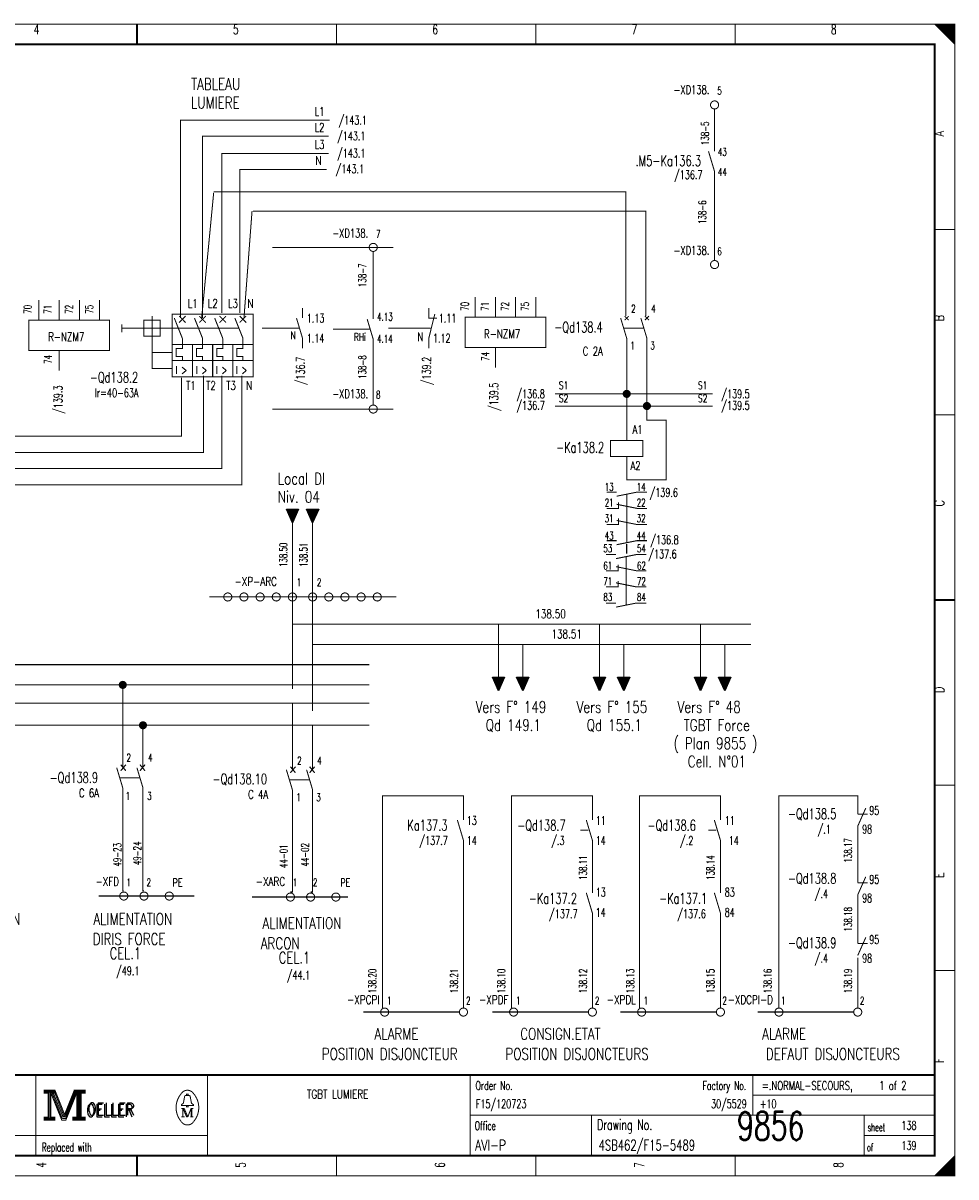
# Model space of a CAD drawing. Header units: centimetres. Extents: x 0 to 491, y -1040 to 69.
# Tile 146 of 181: x 417 to 441, y -520 to -491. Entities that reach past the tile are written whole.
import ezdxf
from ezdxf.enums import TextEntityAlignment as Align

# ---------------------------------------------------------------- set-up
doc = ezdxf.new("R2010")
doc.units = ezdxf.units.CM
doc.header["$MEASUREMENT"] = 0
for name, pattern in [('DINSECT', [4.5, 1.625, -0.5, 0.25, -0.5, 1.625]), ('GESTRICHELT', [3.75, 3, -0.75]), ('STRICH-PUNKT', [4.7, 3, -0.75, 0.2, -0.75])]:
    doc.linetypes.add(name, pattern=pattern)
doc.layers.get('0').update_dxf_attribs({"color": 9, "linetype": 'CONTINUOUS'})
doc.styles.get("Standard").update_dxf_attribs({"font": 'romans.shx', "bigfont": 'TXT.shx'})

# ---------------------------------------------------------------- blocks, each defined once
blk = doc.blocks.new('BCIRCLE_FILLED')
at = {"color": 0, "linetype": 'Continuous', "const_width": 1, "flags": 128}
blk.add_lwpolyline([(0.5, 0, 1), (-0.5, 0, 1)], format="xyb", close=True, dxfattribs=at)

msp = doc.modelspace()

# ---------------------------------------------------------------- hatches: boundary and pattern name
at = {"linetype": 'Continuous'}
for points in [[(424.25, -503.5), (423.95, -503.5), (424.1, -503.84)], [(424.75, -503.5), (424.45, -503.5), (424.6, -503.84)], [(429.35, -507.66), (429.05, -507.66), (429.2, -508)], [(429.95, -507.66), (429.65, -507.66), (429.8, -508)], [(431.85, -507.66), (431.55, -507.66), (431.7, -508)], [(432.45, -507.66), (432.15, -507.66), (432.3, -508)], [(434.35, -507.66), (434.05, -507.66), (434.2, -508)], [(434.95, -507.66), (434.65, -507.66), (434.8, -508)]]:
    msp.add_hatch(color=256, dxfattribs=at).paths.add_polyline_path(points)

# ---------------------------------------------------------------- linework, layer by layer
for p, q in [((424.1, -503.84), (423.95, -503.5)), ((423.95, -503.5), (424.25, -503.5)), ((424.25, -503.5), (424.1, -503.84)), ((424.6, -503.84), (424.45, -503.5)), ((424.45, -503.5), (424.75, -503.5)), ((424.75, -503.5), (424.6, -503.84)), ((429.2, -508), (429.05, -507.66)), ((429.05, -507.66), (429.35, -507.66)), ((429.35, -507.66), (429.2, -508)), ((429.8, -508), (429.65, -507.66)), ((429.65, -507.66), (429.95, -507.66)), ((429.95, -507.66), (429.8, -508)), ((431.7, -508), (431.55, -507.66)), ((431.55, -507.66), (431.85, -507.66)), ((431.85, -507.66), (431.7, -508)), ((432.3, -508), (432.15, -507.66)), ((432.15, -507.66), (432.45, -507.66)), ((432.45, -507.66), (432.3, -508)), ((434.2, -508), (434.05, -507.66)), ((434.05, -507.66), (434.35, -507.66)), ((434.35, -507.66), (434.2, -508)), ((434.8, -508), (434.65, -507.66)), ((434.65, -507.66), (434.95, -507.66)), ((434.95, -507.66), (434.8, -508))]:
    msp.add_line(p, q, dxfattribs=at)
at = {"color": 7, "linetype": 'Continuous'}
msp.add_line((432.37, -504.365), (432.37, -504.598), dxfattribs=at)
at = {"color": 7, "const_width": 0.025, "flags": 128}
for points in [[(400, -505.75), (400, -491.5), (440.5, -491.5), (440.5, -520), (400, -520), (400, -505.75)], [(440, -491.5), (440.5, -492), (440.475, -491.975), (440.475, -491.5), (440.45, -491.5), (440.45, -491.95), (440.425, -491.925), (440.425, -491.5), (440.4, -491.5), (440.4, -491.9), (440.375, -491.875), (440.375, -491.5), (440.35, -491.5), (440.35, -491.85), (440.325, -491.825)], [(440.15, -491.65), (440.15, -491.5), (440.125, -491.5), (440.125, -491.625), (440.1, -491.6), (440.1, -491.5), (440.075, -491.5), (440.075, -491.575), (440.05, -491.55), (440.05, -491.5), (440.025, -491.5), (440.025, -491.525)], [(440.325, -491.825), (440.325, -491.5), (440.3, -491.5), (440.3, -491.8), (440.275, -491.775), (440.275, -491.5), (440.25, -491.5), (440.25, -491.75), (440.225, -491.725), (440.225, -491.5), (440.2, -491.5), (440.2, -491.7), (440.175, -491.675), (440.175, -491.5), (440.15, -491.5)], [(434.55, -494.65), (434.55, -493.6)], [(421.325, -498.775), (421.325, -493.875), (425.025, -493.875)], [(421.875, -498.775), (421.875, -494.275), (425, -494.275)], [(425, -494.7), (422.35, -494.7), (422.35, -498.65)], [(424.95, -495.1), (422.8, -495.1), (422.8, -498.65)], [(434.55, -497.35), (434.55, -495.15)], [(432.35, -498.725), (432.35, -495.65), (422.15, -495.65)], [(432.85, -498.725), (432.85, -496.125), (423.125, -496.125)], [(424.2, -498.775), (424.35, -499.275), (424.35, -499.525)], [(427.475, -498.525), (427.475, -498.775), (427.675, -498.775)], [(427.625, -498.675), (427.475, -499.275), (427.475, -499.525)], [(421.375, -499.275), (421.375, -499.525), (421.225, -499.525), (421.225, -499.725), (421.375, -499.725), (421.375, -499.825)], [(421.875, -499.275), (421.875, -499.525), (421.725, -499.525), (421.725, -499.725), (421.875, -499.725), (421.875, -499.825)], [(422.375, -499.275), (422.375, -499.525), (422.225, -499.525), (422.225, -499.725), (422.375, -499.725), (422.375, -499.825)], [(422.875, -499.275), (422.875, -499.525), (422.725, -499.525), (422.725, -499.725), (422.875, -499.725), (422.875, -499.825)], [(432.375, -500.65), (432.375, -499.275)], [(432.875, -500.95), (432.875, -499.275)], [(421.125, -499.425), (423.125, -499.425), (423.125, -499.825), (422.625, -499.825), (422.625, -500.225), (423.125, -500.225), (423.125, -499.825)], [(421.9, -500.2), (421.9, -502.1), (410.85, -502.1)], [(422.35, -500.2), (422.35, -502.5), (411.35, -502.5)], [(422.85, -500.2), (422.85, -502.9), (411.85, -502.9)], [(421.35, -500.25), (421.35, -501.7), (410.4, -501.7)], [(434.5, -500.65), (430.6, -500.65)], [(432.375, -501.8), (432.375, -500.65)], [(434.5, -500.95), (430.6, -500.95)], [(432.375, -502.2), (432.375, -502.775), (433.35, -502.775), (433.35, -501.3), (432.875, -501.3), (432.875, -501)], [(431.875, -503.482), (432.175, -503.482), (432.175, -503.332)], [(432.125, -503.182), (432.625, -503.082), (432.875, -503.082)], [(432.125, -503.382), (432.625, -503.482), (432.875, -503.482)], [(431.875, -503.882), (432.175, -503.882), (432.175, -503.732)], [(432.125, -503.782), (432.625, -503.882), (432.875, -503.882)], [(432.125, -504.382), (432.625, -504.282), (432.875, -504.282)], [(432.112, -504.726), (432.612, -504.626), (432.862, -504.626)], [(431.862, -505.026), (432.162, -505.026), (432.162, -504.876)], [(432.112, -504.926), (432.612, -505.026), (432.862, -505.026)], [(431.862, -505.426), (432.162, -505.426), (432.162, -505.276)], [(432.112, -505.326), (432.612, -505.426), (432.862, -505.426)], [(432.112, -505.926), (432.612, -505.826), (432.862, -505.826)], [(435.45, -506.35), (424.1, -506.35)], [(435.45, -506.85), (424.6, -506.85)], [(426, -507.35), (416.3, -507.35)], [(419.9, -509.9), (419.9, -507.85), (410.575, -507.85)], [(426, -507.85), (419.9, -507.85)], [(412.5, -508.3), (424.1, -508.3), (424.1, -509.965)], [(426, -508.3), (424.1, -508.3)], [(416.8, -508.85), (420.4, -508.85), (420.4, -509.9)], [(420.4, -508.85), (424.6, -508.85), (424.6, -509.95)], [(426, -508.85), (424.6, -508.85)], [(419.925, -512.95), (419.9, -512.95), (419.9, -510.4)], [(420.4, -510.4), (420.4, -512.95), (420.425, -512.95)], [(424.1, -510.45), (424.1, -512.975), (424.05, -512.975)], [(424.6, -510.45), (424.6, -512.975), (424.55, -512.975)], [(417.95, -517.88), (417.95, -517.95), (418.05, -517.95), (418.05, -518.55), (417.95, -518.55), (417.95, -518.62), (418.22, -518.62), (418.22, -518.55), (418.12, -518.55), (418.12, -517.95), (418.22, -517.95), (418.22, -517.88), (417.95, -517.88)], [(418.22, -517.88), (418.46, -518.48), (418.7, -517.88)], [(418.7, -517.88), (418.7, -517.95), (418.8, -517.95), (418.8, -518.55), (418.7, -518.55), (418.7, -518.62), (418.97, -518.62), (418.97, -518.55), (418.87, -518.55), (418.87, -517.95), (418.97, -517.95), (418.97, -517.88), (418.7, -517.88)], [(418.07, -517.93), (418.07, -518.57), (418.1, -518.57), (418.1, -517.93)], [(418.12, -517.95), (418.39, -518.62), (418.49, -518.62), (418.76, -517.95)], [(418.18, -517.95), (418.42, -518.54), (418.46, -518.54)], [(418.22, -517.95), (418.44, -518.51), (418.47, -518.51)], [(418.46, -518.58), (418.49, -518.58), (418.74, -517.95)], [(418.46, -518.54), (418.48, -518.54), (418.72, -517.95)], [(418.76, -517.95), (418.76, -518.55), (418.66, -518.55), (418.66, -518.62), (418.71, -518.62)], [(418.78, -517.93), (418.78, -518.57), (418.83, -518.57), (418.83, -517.93), (418.85, -517.93), (418.85, -518.57)], [(421.48, -518.26), (421.35, -518.26), (421.35, -518.24), (421.4, -518.2), (421.43, -518.04)], [(421.48, -518.01), (421.48, -517.98), (421.52, -517.98), (421.52, -518.01)], [(421.52, -518.26), (421.65, -518.26), (421.65, -518.24), (421.6, -518.2), (421.57, -518.04)], [(421.39, -518.33), (421.39, -518.54), (421.35, -518.54)], [(421.39, -518.33), (421.48, -518.54), (421.51, -518.54)], [(440.475, -519.525), (440.475, -520), (440.45, -520), (440.45, -519.55), (440.425, -519.575), (440.425, -520), (440.4, -520), (440.4, -519.6), (440.375, -519.625), (440.375, -520), (440.35, -520), (440.35, -519.65), (440.325, -519.675), (440.325, -520), (440.3, -520)], [(440.125, -519.875), (440.125, -520), (440.1, -520), (440.1, -519.9), (440.075, -519.925), (440.075, -520), (440.05, -520), (440.05, -519.95), (440.025, -519.975), (440.025, -520)], [(440.3, -520), (440.3, -519.7), (440.275, -519.725), (440.275, -520), (440.25, -520), (440.25, -519.75), (440.225, -519.775), (440.225, -520), (440.2, -520), (440.2, -519.8), (440.175, -519.825), (440.175, -520), (440.15, -520), (440.15, -519.85), (440.125, -519.875)]]:
    msp.add_lwpolyline(points, dxfattribs=at)
at = {"color": 7, "flags": 128}
for points, const_width in [([(400, -491.5), (440.5, -491.5), (440.5, -520), (400, -520)], 0.025), ([(400.5, -492), (440, -492), (440, -519.5), (400.5, -519.5)], 0.05), ([(400.5, -492), (440, -492), (440, -519.5), (400.5, -519.5)], 0.025), ([(421.125, -498.675), (423.125, -498.675), (423.125, -499.425), (421.125, -499.425)], 0.025), ([(428.375, -498.75), (430.375, -498.75), (430.375, -499.5), (428.375, -499.5)], 0.025), ([(417.575, -498.825), (419.575, -498.825), (419.575, -499.575), (417.575, -499.575)], 0.025), ([(420.425, -499.225), (420.825, -499.225), (420.825, -498.825), (420.425, -498.825)], 0.025), ([(421.125, -500.225), (422.625, -500.225), (422.625, -499.425), (421.125, -499.425)], 0.025), ([(431.975, -502.2), (432.775, -502.2), (432.775, -501.8), (431.975, -501.8)], 0.025), ([(417.97, -517.9), (418.2, -517.9), (418.2, -517.93), (417.97, -517.93)], 0.025), ([(418.72, -517.9), (418.95, -517.9), (418.95, -517.93), (418.72, -517.93)], 0.025), ([(421.48, -518.26), (421.52, -518.26), (421.52, -518.29), (421.48, -518.29)], 0.025), ([(417.97, -518.57), (418.2, -518.57), (418.2, -518.6), (417.97, -518.6)], 0.025), ([(418.68, -518.57), (418.95, -518.57), (418.95, -518.6), (418.68, -518.6)], 0.025)]:
    msp.add_lwpolyline(points, close=True, dxfattribs=dict(at, const_width=const_width))
at = {"color": 7}
for points, const_width in [([(420.25, -492), (420.25, -491.5)], 0.05), ([(420.25, -491.5), (420.25, -492)], 0.025), ([(425.188, -491.5), (425.188, -492)], 0.025), ([(430.125, -491.5), (430.125, -492)], 0.025), ([(435.062, -491.5), (435.062, -492)], 0.025), ([(434.4, -494.65), (434.55, -495.15)], 0.025), ([(421.85, -498.8), (422.15, -495.675)], 0.025), ([(422.9, -498.775), (423.1, -496.125)], 0.025), ([(440.5, -496.583), (440, -496.583)], 0.025), ([(417.825, -498.825), (417.825, -498.325)], 0.025), ([(418.325, -498.825), (418.325, -498.325)], 0.025), ([(418.825, -498.825), (418.825, -498.325)], 0.025), ([(419.325, -498.825), (419.325, -498.325)], 0.025), ([(428.625, -498.75), (428.625, -498.25)], 0.025), ([(429.125, -498.75), (429.125, -498.25)], 0.025), ([(429.625, -498.75), (429.625, -498.25)], 0.025), ([(430.125, -498.75), (430.125, -498.25)], 0.025), ([(420.625, -498.725), (420.625, -499.225)], 0.025), ([(421.375, -499.275), (421.175, -498.775)], 0.025), ([(421.295, -498.725), (421.455, -498.885)], 0.025), ([(421.455, -498.725), (421.295, -498.885)], 0.025), ([(421.875, -499.275), (421.675, -498.775)], 0.025), ([(421.795, -498.725), (421.955, -498.885)], 0.025), ([(421.955, -498.725), (421.795, -498.885)], 0.025), ([(422.375, -499.275), (422.175, -498.775)], 0.025), ([(422.295, -498.725), (422.455, -498.885)], 0.025), ([(422.455, -498.725), (422.295, -498.885)], 0.025), ([(422.875, -499.275), (422.675, -498.775)], 0.025), ([(422.795, -498.725), (422.955, -498.885)], 0.025), ([(422.955, -498.725), (422.795, -498.885)], 0.025), ([(424.35, -498.525), (424.35, -498.775)], 0.025), ([(432.225, -498.775), (432.375, -499.275)], 0.025), ([(432.425, -498.725), (432.325, -498.825)], 0.025), ([(432.325, -498.725), (432.425, -498.825)], 0.025), ([(432.725, -498.775), (432.875, -499.275)], 0.025), ([(432.925, -498.725), (432.825, -498.825)], 0.025), ([(432.825, -498.725), (432.925, -498.825)], 0.025), ([(419.875, -498.925), (419.875, -499.125)], 0.025), ([(420.425, -499.025), (420.825, -499.025)], 0.025), ([(418.325, -499.575), (418.325, -500.075)], 0.025), ([(421.625, -499.425), (421.625, -500.225)], 0.025), ([(422.125, -499.425), (422.125, -500.225)], 0.025), ([(429.125, -499.5), (429.125, -500)], 0.025), ([(421.125, -499.825), (422.625, -499.825)], 0.025), ([(440.5, -501.167), (440, -501.167)], 0.025), ([(431.875, -503.082), (432.125, -503.082)], 0.025), ([(431.875, -504.282), (432.125, -504.282)], 0.025), ([(431.862, -504.626), (432.112, -504.626)], 0.025), ([(431.862, -505.826), (432.112, -505.826)], 0.025), ([(440, -505.75), (440.5, -505.75)], 0.05), ([(440.5, -505.75), (440, -505.75)], 0.025), ([(419.75, -509.9), (419.9, -510.4)], 0.025), ([(419.85, -509.825), (419.975, -509.975)], 0.03), ([(419.975, -509.825), (419.85, -509.975)], 0.03), ([(420.25, -509.9), (420.4, -510.4)], 0.025), ([(420.45, -509.825), (420.325, -509.975)], 0.03), ([(420.325, -509.825), (420.45, -509.975)], 0.03), ([(424.05, -509.875), (424.175, -510.025)], 0.03), ([(424.175, -509.875), (424.05, -510.025)], 0.03), ([(424.65, -509.875), (424.525, -510.025)], 0.03), ([(424.525, -509.875), (424.65, -510.025)], 0.03), ([(423.95, -509.95), (424.1, -510.45)], 0.025), ([(424.45, -509.95), (424.6, -510.45)], 0.025), ([(440.5, -510.333), (440, -510.333)], 0.025), ([(440.5, -514.917), (440, -514.917)], 0.025), ([(440, -517.5), (400.5, -517.5)], 0.05), ([(417.75, -517.5), (417.75, -519.5)], 0.025), ([(422, -517.5), (422, -519.5)], 0.025), ([(428.5, -517.5), (428.5, -519.5)], 0.025), ([(435.5, -517.5), (435.5, -518.5)], 0.025), ([(418.15, -517.95), (418.4, -518.58)], 0.025), ([(418.47, -518.51), (418.7, -517.94)], 0.025), ([(421.46, -518.01), (421.55, -518.01)], 0.025), ([(435.5, -518), (440, -518)], 0.025), ([(421.35, -518.33), (421.42, -518.33)], 0.025), ([(421.42, -518.33), (421.51, -518.54)], 0.025), ([(421.51, -518.54), (421.59, -518.33)], 0.025), ([(421.59, -518.54), (421.59, -518.33)], 0.025), ([(421.59, -518.33), (421.65, -518.33)], 0.025), ([(421.61, -518.33), (421.61, -518.54)], 0.025), ([(418.4, -518.58), (418.46, -518.58)], 0.025), ([(421.39, -518.54), (421.43, -518.54)], 0.025), ([(421.65, -518.54), (421.57, -518.54)], 0.025), ([(428.5, -518.5), (440, -518.5)], 0.025), ([(431.5, -518.5), (431.5, -519.5)], 0.025), ([(438.25, -518.5), (438.25, -519.5)], 0.025), ([(400.5, -519), (422, -519)], 0.025), ([(438.25, -519), (440, -519)], 0.025), ([(420.25, -519.5), (420.25, -520)], 0.05), ([(420.25, -520), (420.25, -519.5)], 0.025), ([(425.188, -520), (425.188, -519.5)], 0.025), ([(430.125, -520), (430.125, -519.5)], 0.025), ([(435.062, -520), (435.062, -519.5)], 0.025), ([(440.5, -519.5), (440, -520)], 0.025)]:
    msp.add_lwpolyline(points, dxfattribs=dict(at, const_width=const_width))
at = {"color": 7, "const_width": 0.025, "flags": 128}
for points in [[(434.65, -493.5, 1), (434.45, -493.5, 1)], [(434.65, -497.45, 1), (434.45, -497.45, 1)], [(422.6, -505.675, 1), (422.4, -505.675, 1)], [(423, -505.675, 1), (422.8, -505.675, 1)], [(423.4, -505.675, 1), (423.2, -505.675, 1)], [(423.8, -505.675, 1), (423.6, -505.675, 1)], [(423.8, -505.675, 1), (423.6, -505.675, 1)], [(424.2, -505.675, 1), (424, -505.675, 1)], [(424.7, -505.675, 1), (424.5, -505.675, 1)], [(425.1, -505.675, 1), (424.9, -505.675, 1)], [(425.5, -505.675, 1), (425.3, -505.675, 1)], [(425.9, -505.675, 1), (425.7, -505.675, 1)], [(426.3, -505.675, 1), (426.1, -505.675, 1)], [(420.025, -513.075, 1), (419.825, -513.075, 1)], [(420.525, -513.075, 1), (420.325, -513.075, 1)], [(421.15, -513.075, 1), (420.95, -513.075, 1)], [(424.15, -513.1, 1), (423.95, -513.1, 1)], [(424.65, -513.1, 1), (424.45, -513.1, 1)], [(425.275, -513.1, 1), (425.075, -513.1, 1)]]:
    msp.add_lwpolyline(points, format="xyb", close=True, dxfattribs=at)
at = {"color": 4, "linetype": 'STRICH-PUNKT'}
for points, const_width in [([(423.6, -497.025), (426.6, -497.025)], 0.025), ([(426.1, -498.55), (426.1, -498.8)], 0.025), ([(423.6, -501.025), (426.6, -501.025)], 0.025), ([(428.183, -511.196), (428.333, -511.696)], 0.025), ([(425.858, -515.946), (428.233, -515.946)], 0.03)]:
    msp.add_lwpolyline(points, dxfattribs=dict(at, const_width=const_width))
at = {"color": 4, "linetype": 'STRICH-PUNKT', "const_width": 0.025, "flags": 128}
for points in [[(426.2, -497.025, 1), (426, -497.025, 1)], [(426.2, -501.025, 1), (426, -501.025, 1)], [(426.483, -515.946, 1), (426.283, -515.946, 1)], [(428.433, -515.946, 1), (428.233, -515.946, 1)]]:
    msp.add_lwpolyline(points, format="xyb", close=True, dxfattribs=at)
for points in [[(426.1, -498.55), (426.1, -497.125)], [(425.95, -498.8), (426.1, -499.3), (426.1, -499.55)], [(426.1, -500.925), (426.1, -499.55)], [(428.333, -511.196), (428.333, -510.596), (426.333, -510.596), (426.333, -515.846)], [(428.333, -512.996), (428.333, -511.696)], [(428.333, -513.588), (428.333, -512.288)], [(428.333, -515.846), (428.333, -513.496)]]:
    msp.add_lwpolyline(points, dxfattribs=at)
at = {"color": 7, "linetype": 'GESTRICHELT'}
for points, const_width in [([(419.875, -499.025), (420.425, -499.025)], 0.025), ([(420.825, -499.025), (422.775, -499.025)], 0.025), ([(423.35, -499.025), (424.27, -499.025)], 0.025), ([(425.1, -499.05), (426.02, -499.05)], 0.025), ([(426.475, -499.025), (427.525, -499.025)], 0.025), ([(432.3, -499.025), (432.8, -499.025)], 0.025), ([(421.125, -499.625), (420.625, -499.625)], 0.025), ([(432.375, -504.332), (432.375, -503.132)], 0.025), ([(432.362, -505.876), (432.362, -504.676)], 0.025), ([(419.825, -510.15), (420.325, -510.15)], 0.025), ([(424.025, -510.2), (424.525, -510.2)], 0.025), ([(419.3, -513.075), (421.675, -513.075)], 0.03), ([(423.102, -513.1), (425.477, -513.1)], 0.03)]:
    msp.add_lwpolyline(points, dxfattribs=dict(at, const_width=const_width))
at = {"color": 7, "linetype": 'GESTRICHELT', "const_width": 0.025, "flags": 128}
msp.add_lwpolyline([(421.125, -500.025), (420.625, -500.025), (420.625, -499.225)], dxfattribs=at)
at = {"color": 7, "linetype": 'Continuous', "const_width": 0.025}
for points in [[(424.1, -507.95), (424.1, -503.84)], [(424.6, -508.5), (424.6, -503.84)], [(429.2, -507.95), (429.2, -506.35)], [(431.7, -507.95), (431.7, -506.35)], [(434.2, -507.95), (434.2, -506.35)], [(429.8, -507.95), (429.8, -506.85)], [(432.3, -507.95), (432.3, -506.85)], [(434.8, -507.95), (434.8, -506.85)]]:
    msp.add_lwpolyline(points, dxfattribs=at)
at = {"color": 7, "linetype": 'DINSECT', "const_width": 0.025}
msp.add_lwpolyline([(422.042, -505.675), (426.67, -505.675)], dxfattribs=at)
at = {"color": 216, "const_width": 0.025, "flags": 128}
for points in [[(431.525, -511.196), (431.525, -510.596), (429.525, -510.596), (429.525, -515.846)], [(434.695, -511.196), (434.695, -510.596), (432.695, -510.596), (432.695, -515.846)], [(438.094, -510.846), (438.094, -510.596), (436.144, -510.596), (436.144, -515.846)], [(438.094, -512.546), (438.094, -511.346)], [(431.525, -512.996), (431.525, -511.696)], [(434.695, -512.996), (434.695, -511.696)], [(438.094, -514.146), (438.094, -513.046)], [(431.525, -515.846), (431.525, -513.496)], [(434.695, -515.846), (434.695, -513.496)], [(438.094, -515.846), (438.094, -514.596)]]:
    msp.add_lwpolyline(points, dxfattribs=at)
at = {"color": 216, "const_width": 0.025}
for points in [[(438.094, -510.796), (438.094, -511.046)], [(438.294, -510.896), (438.094, -511.346)], [(438.094, -511.046), (438.344, -511.046)], [(431.375, -511.196), (431.525, -511.696)], [(434.545, -511.196), (434.695, -511.696)], [(438.094, -512.496), (438.094, -512.746)], [(438.294, -512.596), (438.094, -513.046)], [(438.094, -512.746), (438.344, -512.746)], [(431.375, -512.996), (431.525, -513.496)], [(434.545, -512.996), (434.695, -513.496)], [(438.094, -513.996), (438.094, -514.246)], [(438.294, -514.096), (438.094, -514.546)], [(438.094, -514.246), (438.344, -514.246)]]:
    msp.add_lwpolyline(points, dxfattribs=at)
at = {"color": 216, "linetype": 'GESTRICHELT'}
for points, const_width in [([(431.425, -511.446), (431.225, -511.446)], 0.025), ([(434.595, -511.446), (434.395, -511.446)], 0.025), ([(429.05, -515.946), (431.425, -515.946)], 0.03), ([(432.22, -515.946), (434.595, -515.946)], 0.03), ([(435.619, -515.946), (437.994, -515.946)], 0.03)]:
    msp.add_lwpolyline(points, dxfattribs=dict(at, const_width=const_width))
at = {"color": 216, "const_width": 0.025, "flags": 128}
for points in [[(429.675, -515.946, 1), (429.475, -515.946, 1)], [(431.625, -515.946, 1), (431.425, -515.946, 1)], [(432.845, -515.946, 1), (432.645, -515.946, 1)], [(434.795, -515.946, 1), (434.595, -515.946, 1)], [(436.244, -515.946, 1), (436.044, -515.946, 1)], [(438.194, -515.946, 1), (437.994, -515.946, 1)]]:
    msp.add_lwpolyline(points, format="xyb", close=True, dxfattribs=at)
at = {"color": 7, "const_width": 0.025, "flags": 128}
for points in [[(421.649, -517.96, 0.530775), (421.351, -517.959, 0.530775)], [(421.35, -517.961, 0.373815), (421.349, -518.657, 0.373815)], [(421.46, -518.01, 0.414214), (421.43, -518.04, 0.414214)], [(421.57, -518.04, 0.414214), (421.54, -518.01, 0.414214)], [(421.65, -518.66, 0.378582), (421.646, -517.956, 0.378582)], [(421.35, -518.66, 0.532213), (421.649, -518.661, 0.532213)]]:
    msp.add_lwpolyline(points, format="xyb", dxfattribs=at)

# ---------------------------------------------------------------- block references
at = {"color": 7, "xscale": 0.1, "yscale": 0.1, "zscale": 0.1}
for p in [(432.375, -500.65), (432.375, -500.65), (432.875, -500.95), (419.9, -507.85), (420.4, -508.85)]:
    msp.add_blockref('BCIRCLE_FILLED', p, dxfattribs=at)

# ---------------------------------------------------------------- texts
at = {"color": 7}
for s, height, width, p in [('4', 0.238, 0.672, (417.766, -491.514)), ('5', 0.238, 0.672, (422.699, -491.514)), ('6', 0.238, 0.672, (427.632, -491.514)), ('7', 0.238, 0.672, (432.566, -491.514)), ('8', 0.238, 0.672, (437.499, -491.514)), ('C 2A', 0.2143, 0.722, (431.536, -499.486)), ('I >', 0.1905, 0.717333, (421.35, -499.961)), ('I >', 0.1905, 0.717333, (421.847, -499.961)), ('I >', 0.1905, 0.717333, (422.344, -499.961)), ('I >', 0.1905, 0.717333, (422.841, -499.961)), ('TGBT LUMIERE', 0.21431, 0.754667, (425.219, -517.87))]:
    msp.add_text(s, height=height, dxfattribs=dict(at, width=width)).set_placement(p, align=Align.TOP_CENTER)
for s, height, width, p in [('TABLEAU', 0.2858, 0.76, (421.59, -492.842)), ('LUMIERE', 0.2858, 0.76, (421.585, -493.303)), ('/143.1', 0.2143, 0.68, (425.244, -493.771)), ('/143.1', 0.2143, 0.68, (425.208, -494.162)), ('/143.1', 0.2143, 0.68, (425.208, -494.588)), ('43', 0.1905, 0.672, (434.634, -494.567)), ('/143.1', 0.2143, 0.68, (425.173, -494.978)), ('44', 0.1905, 0.672, (434.634, -495.063)), ('1.13', 0.2143, 0.678, (424.455, -498.669)), ('1.11', 0.2143, 0.678, (427.721, -498.669)), ('R-NZM7', 0.2143, 0.734667, (418.053, -499.131)), ('1.14', 0.2143, 0.678, (424.455, -499.166)), ('1.12', 0.2143, 0.678, (427.579, -499.166)), ('R-NZM7', 0.2143, 0.734667, (428.842, -499.06)), ('1', 0.191, 0.672, (432.464, -499.358)), ('3', 0.191, 0.672, (432.961, -499.358)), ('T1', 0.2143, 0.716, (421.468, -500.337)), ('T2', 0.2143, 0.716, (421.965, -500.337)), ('T3', 0.2143, 0.716, (422.462, -500.337)), ('N', 0.214, 0.76, (422.955, -500.337)), ('S1', 0.1905, 0.716, (430.696, -500.345)), ('S1', 0.1905, 0.716, (434.139, -500.345)), ('S2', 0.1905, 0.716, (430.696, -500.665)), ('S2', 0.1905, 0.716, (434.139, -500.665)), ('/139.5', 0.2143, 0.68, (434.72, -500.544)), ('/139.5', 0.2143, 0.68, (434.72, -500.828)), ('A2', 0.2143, 0.716, (432.47, -502.319)), ('Local DI', 0.2858, 0.76, (423.735, -502.603)), ('Niv. 04', 0.2858, 0.76, (423.735, -503.053)), ('13', 0.1905, 0.672, (431.83, -502.856)), ('/139.6', 0.2143, 0.68, (432.944, -502.983)), ('21', 0.1905, 0.672, (431.83, -503.246)), ('31', 0.1905, 0.672, (431.83, -503.636)), ('43', 0.1905, 0.672, (431.83, -504.062)), ('/136.8', 0.2143, 0.68, (432.962, -504.155)), ('53', 0.1905, 0.672, (431.799, -504.378)), ('/137.6', 0.2143, 0.68, (432.913, -504.505)), ('61', 0.1905, 0.672, (431.799, -504.804)), ('71', 0.1905, 0.672, (431.799, -505.194)), ('83', 0.1905, 0.672, (431.799, -505.584)), ('Vers F° 149', 0.28575, 0.76, (428.635, -508.253)), ('Vers F° 155', 0.28575, 0.76, (431.135, -508.253)), ('Vers F° 48', 0.2858, 0.76, (433.635, -508.253)), ('Qd 149.1', 0.2858, 0.76, (428.885, -508.703)), ('Qd 155.1', 0.2858, 0.76, (431.385, -508.703)), ('TGBT Force', 0.2858, 0.76, (433.785, -508.703)), ('( Plan 9855 )', 0.28575, 0.76, (433.535, -509.153)), ('Cell. N°01', 0.2858, 0.76, (433.885, -509.603)), ('1', 0.191, 0.672, (419.971, -510.502)), ('3', 0.191, 0.672, (420.503, -510.502)), ('1', 0.191, 0.672, (424.195, -510.538)), ('3', 0.191, 0.672, (424.691, -510.538)), ('ALIMENTATION', 0.28575, 0.76, (415.409, -513.498)), ('ALIMENTATION', 0.28575, 0.76, (419.171, -513.498)), ('ALIMENTATION', 0.28575, 0.76, (423.359, -513.604)), ('DIRIS FORCE', 0.28575, 0.754182, (419.156, -513.995)), ('ARCON', 0.2858, 0.76, (423.313, -514.101)), ('CEL.1', 0.2858, 0.7296, (419.575, -514.35)), ('CEL.1', 0.2858, 0.7296, (423.763, -514.456)), ('/49.1', 0.2143, 0.6816, (419.737, -514.818)), ('/44.1', 0.2143, 0.6816, (423.961, -514.925)), ('ALARME', 0.2858, 0.76, (426.131, -516.343)), ('CONSIGN.ETAT', 0.28575, 0.754667, (429.739, -516.343)), ('ALARME', 0.2858, 0.76, (435.726, -516.343)), ('POSITION DISJONCTEUR', 0.28575, 0.756632, (424.826, -516.84)), ('POSITION DISJONCTEURS', 0.28575, 0.756952, (429.371, -516.84)), ('DEFAUT DISJONCTEURS', 0.28575, 0.756632, (435.82, -516.84)), ('Order No.', 0.2143, 0.656889, (428.633, -517.658)), ('=.NORMAL-SECOURS,    1 of 2', 0.21431, 0.717926, (435.72, -517.658)), ('OELLER', 0.3096, 0.76, (418.996, -518.225)), ('OELLER', 0.3096, 0.76, (418.996, -518.225)), ('OELLER', 0.3096, 0.76, (419.032, -518.19)), ('Office', 0.2143, 0.626667, (428.615, -518.651)), ('Drawing No.', 0.26194, 0.646545, (431.643, -518.602)), ('sheet', 0.1905, 0.6, (438.338, -518.701)), ('Replaced with', 0.21431, 0.619692, (417.895, -519.184)), ('of', 0.1905, 0.6, (438.323, -519.198))]:
    msp.add_text(s, height=height, dxfattribs=dict(at, width=width)).set_placement(p, align=Align.TOP_LEFT)
for s, width, p in [('-XD138.', 0.704, (434.422, -493.296)), ('-XD138.', 0.704, (434.422, -497.271)), ('-XP-ARC', 0.7472, (423.717, -505.463)), ('138.50', 0.7472, (430.867, -506.263)), ('138.51', 0.7472, (431.267, -506.763)), ('-XFD', 0.744, (419.807, -512.887)), ('-XARC', 0.7472, (423.919, -512.887)), ('30/5529', 0.675429, (435.346, -518.389))]:
    msp.add_text(s, height=0.2143, dxfattribs=dict(at, width=width)).set_placement(p, align=Align.BOTTOM_RIGHT)
for s, height, width, p in [('5', 0.191, 0.672, (434.616, -493.3)), ('6', 0.191, 0.672, (434.616, -497.275)), ('L1', 0.2143, 0.716, (421.511, -498.584)), ('L2', 0.2143, 0.716, (422.008, -498.584)), ('L3', 0.2143, 0.716, (422.504, -498.584)), ('N', 0.214, 0.76, (422.988, -498.584)), ('2', 0.191, 0.672, (432.486, -498.695)), ('4', 0.191, 0.672, (432.983, -498.695)), ('A1', 0.2143, 0.716, (432.52, -501.701)), ('1', 0.191, 0.672, (424.21, -505.467)), ('2', 0.191, 0.672, (424.707, -505.467)), ('2', 0.191, 0.672, (419.993, -509.804)), ('4', 0.191, 0.672, (420.525, -509.804)), ('2', 0.191, 0.672, (424.217, -509.875)), ('4', 0.191, 0.672, (424.713, -509.875)), ('1', 0.191, 0.672, (419.993, -512.892)), ('2', 0.191, 0.672, (420.49, -512.892)), ('PE', 0.1905, 0.76, (421.134, -512.892)), ('1', 0.191, 0.672, (424.11, -512.892)), ('2', 0.191, 0.672, (424.607, -512.892)), ('PE', 0.1905, 0.76, (425.286, -512.892)), ('F15/120723', 0.2143, 0.6832, (428.639, -518.389)), ('+10', 0.2143, 0.68, (435.67, -518.389)), ('138', 0.2143, 0.672, (439.177, -518.921)), ('AVI-P', 0.2619, 0.7472, (428.624, -519.449)), ('4SB462/F15-5489', 0.26194, 0.6928, (431.679, -519.449)), ('139', 0.2143, 0.672, (439.177, -519.418))]:
    msp.add_text(s, height=height, dxfattribs=dict(at, width=width)).set_placement(p, align=Align.BOTTOM_LEFT)
for s, height, width, p in [('L1', 0.2143, 0.716, (424.892, -493.559)), ('L2', 0.2143, 0.716, (424.892, -493.949)), ('L3', 0.2143, 0.716, (424.892, -494.375)), ('N', 0.214, 0.76, (424.823, -494.765)), ('.M5-Ka136.3', 0.26194, 0.688, (434.215, -494.751)), ('/136.7', 0.2143, 0.68, (434.252, -495.12)), ('/136.7', 0.2143, 0.68, (434.252, -495.12)), ('-Qd138.4', 0.2619, 0.68, (431.781, -498.868)), ('N', 0.191, 0.76, (424.185, -499.109)), ('N', 0.214, 0.76, (427.343, -499.131)), ('-Qd138.2', 0.2619, 0.68, (420.282, -500.11)), ('Ir=40-63A', 0.2143, 0.688889, (420.291, -500.515)), ('/136.8', 0.2143, 0.68, (430.347, -500.544)), ('/136.7', 0.2143, 0.68, (430.347, -500.828)), ('-Ka138.2', 0.2619, 0.68, (431.818, -501.843)), ('14', 0.1905, 0.672, (432.843, -502.856)), ('22', 0.1905, 0.672, (432.843, -503.246)), ('32', 0.1905, 0.672, (432.843, -503.636)), ('44', 0.1905, 0.672, (432.843, -504.062)), ('54', 0.1905, 0.672, (432.847, -504.378)), ('62', 0.1905, 0.672, (432.847, -504.804)), ('72', 0.1905, 0.672, (432.847, -505.194)), ('84', 0.1905, 0.672, (432.847, -505.584)), ('-Qd138.9', 0.2619, 0.68, (419.288, -510.013)), ('-Qd138.10', 0.2619, 0.679111, (423.471, -510.048)), ('C 6A', 0.2143, 0.722, (419.312, -510.417)), ('C 4A', 0.2143, 0.722, (423.5, -510.453)), ('Factory No.', 0.21431, 0.646545, (435.335, -517.658))]:
    msp.add_text(s, height=height, dxfattribs=dict(at, width=width)).set_placement(p, align=Align.TOP_RIGHT)
for s, height, width, p in [('138-5', 0.1905, 0.6768, (434.221, -494.496)), ('A', 0.238, 0.76, (439.991, -494.283)), ('138-6', 0.1905, 0.6768, (434.15, -496.448)), ('B', 0.238, 0.76, (439.991, -498.861)), ('C', 0.238, 0.76, (439.992, -503.439)), ('D', 0.238, 0.76, (439.992, -508.053)), ('49-24', 0.1905, 0.6768, (420.166, -512.312)), ('49-23', 0.1905, 0.6768, (419.669, -512.348)), ('44-01', 0.1905, 0.6768, (423.786, -512.383)), ('44-02', 0.1905, 0.6768, (424.318, -512.348)), ('E', 0.238, 0.76, (439.991, -512.632)), ('F', 0.238, 0.76, (439.991, -517.21))]:
    msp.add_text(s, height=height, rotation=90, dxfattribs=dict(at, width=width)).set_placement(p, align=Align.TOP_LEFT)
at = {"color": 4, "linetype": 'STRICH-PUNKT'}
for s, width, p in [('-XD138.', 0.704, (425.975, -496.845)), ('-XD138.', 0.704, (425.975, -500.82)), ('-XPCPI', 0.7472, (426.255, -515.811))]:
    msp.add_text(s, height=0.2143, dxfattribs=dict(at, width=width)).set_placement(p, align=Align.BOTTOM_RIGHT)
for s, height, width, p in [('7', 0.191, 0.672, (426.169, -496.849)), ('4.14', 0.1905, 0.678, (426.195, -499.44)), ('8', 0.191, 0.672, (426.169, -500.824)), ('1', 0.191, 0.672, (426.445, -515.815)), ('2', 0.191, 0.672, (428.397, -515.815))]:
    msp.add_text(s, height=height, dxfattribs=dict(at, width=width)).set_placement(p, align=Align.BOTTOM_LEFT)
for s, width, p in [('138-7', 0.6768, (425.738, -498.009)), ('138-8', 0.6768, (425.738, -500.281)), ('138.20', 0.676, (425.984, -515.48)), ('138.21', 0.676, (428.007, -515.48))]:
    msp.add_text(s, height=0.1905, rotation=90, dxfattribs=dict(at, width=width)).set_placement(p, align=Align.TOP_LEFT)
at = {"color": 7, "width": 0.672}
for s, p in [('70', (417.695, -498.446)), ('71', (418.191, -498.446)), ('72', (418.724, -498.446)), ('75', (419.221, -498.446)), ('70', (428.52, -498.375)), ('71', (429.017, -498.375)), ('72', (429.513, -498.375)), ('75', (430.01, -498.375))]:
    msp.add_text(s, height=0.1905, rotation=90, dxfattribs=at).set_placement(p, align=Align.BOTTOM_RIGHT)
at = {"color": 4, "linetype": 'STRICH-PUNKT'}
for s, height, width, p in [('4.13', 0.1905, 0.678, (426.195, -498.648)), ('Ka137.3', 0.2619, 0.68, (426.946, -511.193)), ('13', 0.2143, 0.672, (428.416, -511.1)), ('/137.7', 0.2143, 0.688, (427.242, -511.597)), ('14', 0.2143, 0.672, (428.416, -511.597))]:
    msp.add_text(s, height=height, dxfattribs=dict(at, width=width)).set_placement(p, align=Align.TOP_LEFT)
at = {"color": 4, "linetype": 'STRICH-PUNKT', "width": 0.706667}
msp.add_text('RHi', height=0.1905, dxfattribs=at).set_placement((425.918, -499.145), align=Align.TOP_RIGHT)
at = {"color": 7, "width": 0.672}
for s, p in [('74', (418.201, -499.906)), ('74', (429.026, -499.835)), ('138.50', (424.026, -504.935)), ('138.51', (424.526, -504.935))]:
    msp.add_text(s, height=0.1905, rotation=90, dxfattribs=at).set_placement(p, align=Align.BOTTOM_LEFT)
at = {"color": 7, "width": 0.68}
for s, p in [('/136.7', (424.19, -499.734)), ('/136.7', (424.19, -499.734)), ('/139.2', (427.313, -499.734)), ('/139.3', (418.191, -500.444)), ('/139.5', (428.981, -500.373))]:
    msp.add_text(s, height=0.2143, rotation=90, dxfattribs=at).set_placement(p, align=Align.TOP_RIGHT)
at = {"color": 216}
for s, height, width, p in [('-Qd138.5', 0.2619, 0.68, (436.366, -510.909)), ('95', 0.2143, 0.672, (438.38, -510.852)), ('-Qd138.7', 0.2619, 0.68, (429.665, -511.193)), ('11', 0.2143, 0.672, (431.608, -511.1)), ('-Qd138.6', 0.2619, 0.68, (432.89, -511.193)), ('11 ', 0.2143, 0.68, (434.8, -511.1)), ('/.1', 0.2143, 0.688, (437.102, -511.313)), ('98', 0.2143, 0.672, (438.202, -511.313)), ('/.3', 0.2143, 0.688, (430.508, -511.597)), ('14', 0.2143, 0.672, (431.608, -511.597)), ('/.2', 0.2143, 0.688, (433.697, -511.597)), (' 14', 0.2143, 0.68, (434.8, -511.597)), ('-Qd138.8', 0.2619, 0.68, (436.366, -512.506)), ('95', 0.2143, 0.672, (438.38, -512.556)), ('-Ka137.2', 0.2619, 0.68, (429.952, -513.003)), ('13', 0.2143, 0.672, (431.608, -512.875)), ('-Ka137.1', 0.2619, 0.68, (433.177, -513.003)), ('83', 0.2143, 0.68, (434.8, -512.875)), ('/.4', 0.2143, 0.688, (437.031, -512.911)), ('98', 0.2143, 0.672, (438.202, -513.017)), ('/137.7', 0.2143, 0.688, (430.454, -513.407)), ('14', 0.2143, 0.672, (431.608, -513.372)), ('/137.6', 0.2143, 0.688, (433.626, -513.407)), ('84', 0.2143, 0.68, (434.8, -513.372)), ('-Qd138.9', 0.2619, 0.68, (436.366, -514.103)), ('95', 0.2143, 0.672, (438.38, -514.046)), ('/.4', 0.2143, 0.688, (437.031, -514.508)), ('98', 0.2143, 0.672, (438.202, -514.508))]:
    msp.add_text(s, height=height, dxfattribs=dict(at, width=width)).set_placement(p, align=Align.TOP_LEFT)
at = {"color": 216, "width": 0.676}
for s, p in [('138.17', (437.758, -512.25)), ('138.11', (431.199, -512.676)), ('138.14', (434.354, -512.676)), ('138.18', (437.758, -513.954)), ('138.10', (429.176, -515.48)), ('138.12', (431.199, -515.48)), ('138.13', (432.366, -515.48)), ('138.15', (434.354, -515.48)), ('138.16', (435.771, -515.48)), ('138.19', (437.758, -515.48))]:
    msp.add_text(s, height=0.1905, rotation=90, dxfattribs=at).set_placement(p, align=Align.TOP_LEFT)
at = {"color": 216}
for s, width, p in [('-XPDF', 0.7472, (429.447, -515.811)), ('-XPDL', 0.7472, (432.602, -515.811)), ('-XDCPI-D', 0.744, (435.995, -515.811))]:
    msp.add_text(s, height=0.2143, dxfattribs=dict(at, width=width)).set_placement(p, align=Align.BOTTOM_RIGHT)
at = {"color": 216, "width": 0.672}
for s, p in [('1', (429.637, -515.815)), ('2', (431.589, -515.815)), ('1', (432.792, -515.815)), ('2', (434.744, -515.815)), ('1', (436.196, -515.815)), ('2', (438.148, -515.815))]:
    msp.add_text(s, height=0.191, dxfattribs=at).set_placement(p, align=Align.BOTTOM_LEFT)
at = {"color": 0, "width": 0.6928}
msp.add_text('9856', height=0.7, dxfattribs=at).set_placement((435.108, -519.322), align=Align.BOTTOM_LEFT)
at = {"color": 7, "width": 0.672}
for s, p in [('4', (417.766, -519.73)), ('5', (422.699, -519.73)), ('6', (427.632, -519.73)), ('7', (432.566, -519.73)), ('8', (437.499, -519.73))]:
    msp.add_text(s, height=0.238, rotation=90, dxfattribs=at).set_placement(p, align=Align.TOP_CENTER)

doc.saveas('drawing.dxf')
